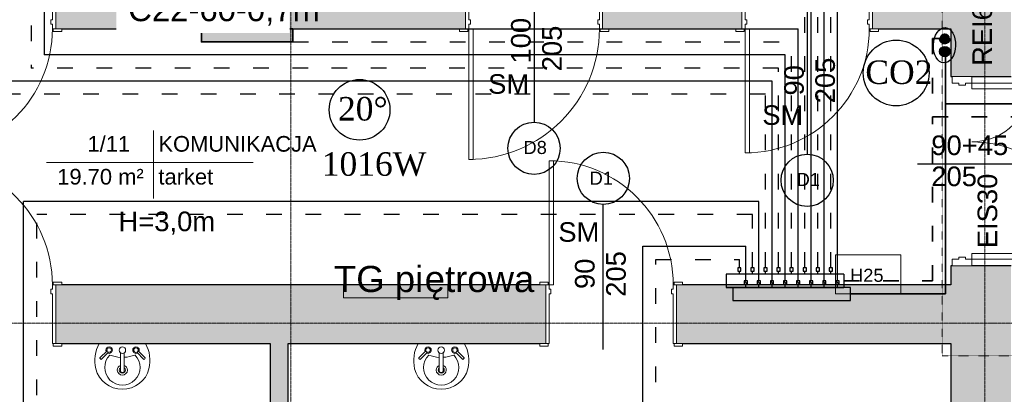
# Model space of a CAD drawing. Header units: inches. Extents: x -112469 to 885939, y -131046 to 286269.
# Tile 66 of 138: x 81360 to 88894, y -108380 to -105510. Entities that reach past the tile are written whole.
import ezdxf
from ezdxf.lldxf.tags import DXFTag

# ---------------------------------------------------------------- set-up
doc = ezdxf.new("R2010")
doc.units = ezdxf.units.IN
doc.header["$MEASUREMENT"] = 0
for name, pattern in [('ACAD_ISO03W100', [30, 12, -18]), ('Aligning Line 1_8_', [0.635, 0.3175, -0.3175]), ('Dash', [1.06, 0.53, -0.53]), ('Linia siatki', [0.9925, 0.47, -0.2175, 0.0875, -0.2175])]:
    doc.linetypes.add(name, pattern=pattern)
for name, color, linetype, lineweight in [('_IS_CO grzejniki', 1, 'Continuous', 35), ('_IS_CO opis', 26, 'Continuous', 25), ('_IS_CO powrót', 5, 'ACAD_ISO03W100', 30), ('_IS_CO zasilenie', 1, 'Continuous', 30), ('_IS_CT powrot', 242, 'ACAD_ISO03W100', 35), ('_IS_CT zasilenie', 248, 'Continuous', 35), ('A-AREA-IDEN', 251, 'Continuous', 9), ('A-DETL', 251, 'Continuous', 9), ('A-DETL-MEDM', 251, 'Continuous', 25), ('A-DETL-THIN', 251, 'Continuous', 9), ('A-DOOR', 251, 'Continuous', 9), ('A-DOOR-FRAM', 251, 'Continuous', 18), ('A-WALL', 251, 'Continuous', 9), ('A-WALL-PATT', 254, 'Continuous', 25), ('G-ANNO-TEXT', 251, 'Continuous', 9), ('P-SANR-FIXT', 251, 'Continuous', 9), ('S-GRID', 251, 'Continuous', 9)]:
    doc.layers.add(name, color=color, linetype=linetype, lineweight=lineweight)
for name, color, linetype in [('IS_Armatura_Therm', 7, 'SOLID'), ('IS_Rozdzielacze_Powrót', 5, 'Dash'), ('IS_Rozdzielacze_Zasilanie', 1, 'SOLID')]:
    doc.layers.add(name, color=color, linetype=linetype)
doc.styles.add('Arial', font='arial.ttf', dxfattribs={"height": 25})
doc.styles.add('Arial_1', font='arial.ttf', dxfattribs={"height": 12})
doc.styles.add('Arial_2', font='arial.ttf', dxfattribs={"height": 10})
doc.styles.add('Arial_3', font='arial.ttf', dxfattribs={"height": 15})
doc.styles.add('Arial_5', font='arial.ttf', dxfattribs={"height": 20})
doc.styles.add('krzysiek', font='times.ttf')
tags = doc.linetypes.add('SOLID', pattern=[10, 10, 0]).pattern_tags.tags
tags[6:7] = [DXFTag(74, 4), DXFTag(75, 0), DXFTag(340, '0'), DXFTag(46, 0.0), DXFTag(50, 0.0), DXFTag(44, 0.0), DXFTag(45, 0.0)]
tags[4:5] = [DXFTag(74, 4), DXFTag(75, 0), DXFTag(340, '0'), DXFTag(46, 0.0), DXFTag(50, 0.0), DXFTag(44, 0.0), DXFTag(45, 0.0)]

# ---------------------------------------------------------------- blocks, each defined once
blk = doc.blocks.new('Etyk_pom_1_mala - Etyk_pom_1_mala-219433-4_Poziom piętra')
at = {"layer": 'A-AREA-IDEN'}
for p, q in [((-0.0958, 0.1444), (-0.0958, -0.3781)), ((-0.9154, -0.1015), (0.6661, -0.1015))]:
    blk.add_line(p, q, dxfattribs=at)
blk = doc.blocks.new('Lavabo mural - 05 - 440mm x 350mm-V6-4_Poziom piętra')
at = {"layer": 'P-SANR-FIXT'}
for p, q in [((-17.19, -11.05), (-11.74, -5.6)), ((-16.1, -12.14), (-10.65, -6.69)), ((-1.5, -21.49), (-1.5, -7.07)), ((1.5, -21.49), (1.5, -7.07)), ((16.41, -12.14), (10.96, -6.69)), ((17.5, -11.05), (12.05, -5.6))]:
    blk.add_line(p, q, dxfattribs=at)
for centre, radius, start, end in [((5.33, -13.08), 26.44, 150.36495, 193.63505), ((-5.33, -13.08), 26.44, 346.36495, 29.63505), ((-10.13, -5.07), 2.5, 0, 180), ((-10.13, -5.07), 2.5, 180, 207.05328), ((-10.13, -5.07), 1.7, 360, 180), ((-10.13, -5.07), 1.7, 180, 198.05956), ((-10.13, -5.07), 1.7, 198.05956, 360), ((-10.13, -5.07), 2.5, 242.94672, 0), ((0, -5.07), 2.5, 0, 180), ((0, -5.07), 2.5, 180, 0), ((10.43, -5.07), 2.5, 360, 180), ((10.43, -5.07), 2.5, 180, 297.05328), ((10.43, -5.07), 1.7, 0, 180), ((10.43, -5.07), 1.7, 180, 0), ((10.43, -5.07), 2.5, 332.94672, 360), ((0, -18.36), 13.5, 135.46291, 45.05561), ((-0.16, 16.03), 26.66, 249.19864, 267.10928), ((-0.16, 16.03), 26.66, 273.5606, 291.31988), ((-0.59, -14.51), 20.35, 193.63505, 271.65578), ((0, -20.36), 3.86, 112.88275, 180), ((0, -20.36), 3.86, 180, 360), ((0, -20.36), 2.35, 129.68263, 180), ((0, -20.36), 2.35, 180, 360), ((0.59, -14.51), 20.35, 268.34422, 346.36495), ((0, -20.36), 3.86, 360, 67.11782), ((0, -20.36), 2.35, 360, 50.3185)]:
    blk.add_arc(centre, radius, start, end, dxfattribs=at)
for centre, major_axis, ratio, start_param, end_param in [((-16.65, -11.59), (-0.545, 0.545), 0.274309, 0, 3.141593), ((16.95, -11.59), (0.545, 0.545), 0.274309, 3.141593, 6.283185), ((0, -21.49), (-1.5, 0), 0.428525, 0, 3.141593)]:
    blk.add_ellipse(centre, major_axis=major_axis, ratio=ratio, start_param=start_param, end_param=end_param, dxfattribs=at)
blk = doc.blocks.new('wewnetrzne dwupanelowe - 900 x 2100mm 3 dodemontażu-608771-4_Poziom piętra')
at = {"layer": 'A-DOOR', "lineweight": 18}
for p, q in [((47.5, 102.1825), (44, 102.1825)), ((44, 102.1825), (44, 7.1825)), ((47.5, 7.1825), (47.5, 102.1825)), ((44, 7.1825), (47.5, 7.1825))]:
    blk.add_line(p, q, dxfattribs=at)
at = {"layer": 'A-DOOR'}
for p, q in [((-48.135, 9.1825), (-54.635, 9.1825)), ((-54.635, 9.1825), (-54.635, 7.1825)), ((-48.135, 7.1825), (-48.135, 9.1825)), ((54.635, 9.1825), (48.135, 9.1825)), ((48.135, 9.1825), (48.135, 7.1825)), ((54.635, 7.1825), (54.635, 9.1825)), ((-54.635, 7.1825), (-48.135, 7.1825)), ((48.135, 7.1825), (54.635, 7.1825)), ((-48.135, -7.8175), (-54.635, -7.8175)), ((-54.635, -7.8175), (-54.635, -9.8175)), ((-54.635, -9.8175), (-48.135, -9.8175)), ((-48.135, -9.8175), (-48.135, -7.8175)), ((54.635, -7.8175), (48.135, -7.8175)), ((48.135, -7.8175), (48.135, -9.8175)), ((48.135, -9.8175), (54.635, -9.8175)), ((54.635, -9.8175), (54.635, -7.8175))]:
    blk.add_line(p, q, dxfattribs=at)
blk.add_arc((47.5, 7.1825), 95, 90, 180, dxfattribs=at)
at = {"layer": 'A-DOOR-FRAM'}
for p, q in [((-47.5, 7.1825), (-50, 7.1825)), ((-50, 7.1825), (-50, -7.8175)), ((-47.5, 3.6825), (-47.5, 7.1825)), ((-46.23, 3.6825), (-47.5, 3.6825)), ((-47.5, -7.8175), (-47.5, 0.19)), ((-47.5, 0.19), (-46.23, 0.19)), ((-46.23, 0.19), (-46.23, 3.6825)), ((47.5, 3.6825), (46.23, 3.6825)), ((46.23, 3.6825), (46.23, 0.19)), ((46.23, 0.19), (47.5, 0.19)), ((47.5, 7.1825), (47.5, 3.6825)), ((50, 7.1825), (47.5, 7.1825)), ((47.5, 0.19), (47.5, -7.8175)), ((50, -7.8175), (50, 7.1825)), ((-50, -7.8175), (-47.5, -7.8175)), ((47.5, -7.8175), (50, -7.8175))]:
    blk.add_line(p, q, dxfattribs=at)
blk = doc.blocks.new('Drzwi-korytarz-niesymetryczne-wpuszczane - 1350 x 2000mm-590928-4_Poziom piętra')
at = {"layer": 'A-DOOR', "lineweight": 18}
for p, q in [((-63, 6.365), (-67.5, 6.365)), ((-67.5, 6.365), (-67.5, -83.635)), ((-63, -83.635), (-63, 6.365)), ((63, 6.365), (67.5, 6.365)), ((63, -38.635), (63, 6.365)), ((67.5, 6.365), (67.5, -38.635)), ((67.5, -38.635), (63, -38.635)), ((-67.5, -83.635), (-63, -83.635))]:
    blk.add_line(p, q, dxfattribs=at)
at = {"layer": 'A-DOOR'}
for centre, radius, start, end in [((-67.5, 6.365), 90, 270, 360), ((67.5, 6.365), 45, 180, 270)]:
    blk.add_arc(centre, radius, start, end, dxfattribs=at)
at = {"layer": 'A-DOOR-FRAM'}
for p, q in [((-72.5, 21.365), (-67.5, 21.365)), ((-72.5, 6.365), (-72.5, 21.365)), ((-67.5, 21.365), (-67.5, 16.44375)), ((-67.5, 16.44375), (-65.9125, 16.44375)), ((-65.9125, 16.44375), (-65.9125, 11.34125)), ((65.9125, 16.44375), (67.5, 16.44375)), ((65.9125, 11.34125), (65.9125, 16.44375)), ((67.5, 21.365), (72.5, 21.365)), ((67.5, 16.44375), (67.5, 21.365)), ((72.5, 21.365), (72.5, 6.365)), ((-67.5, 11.34125), (-67.5, 6.365)), ((-65.9125, 11.34125), (-67.5, 11.34125)), ((67.5, 11.34125), (65.9125, 11.34125)), ((67.5, 6.365), (67.5, 11.34125)), ((-67.5, 6.365), (-72.5, 6.365)), ((72.5, 6.365), (67.5, 6.365))]:
    blk.add_line(p, q, dxfattribs=at)
blk = doc.blocks.new('wewnetrzne dwupanelowe - 100x210-609030-4_Poziom piętra')
at = {"layer": 'A-DOOR', "lineweight": 18}
for p, q in [((50, 107.1825), (46.5, 107.1825)), ((46.5, 107.1825), (46.5, 7.1825)), ((50, 7.1825), (50, 107.1825)), ((46.5, 7.1825), (50, 7.1825))]:
    blk.add_line(p, q, dxfattribs=at)
at = {"layer": 'A-DOOR'}
for p, q in [((-50.635, 9.1825), (-57.135, 9.1825)), ((-57.135, 9.1825), (-57.135, 7.1825)), ((-50.635, 7.1825), (-50.635, 9.1825)), ((57.135, 9.1825), (50.635, 9.1825)), ((50.635, 9.1825), (50.635, 7.1825)), ((57.135, 7.1825), (57.135, 9.1825)), ((-57.135, 7.1825), (-50.635, 7.1825)), ((50.635, 7.1825), (57.135, 7.1825)), ((-50.635, -7.8175), (-57.135, -7.8175)), ((-57.135, -7.8175), (-57.135, -9.8175)), ((-57.135, -9.8175), (-50.635, -9.8175)), ((-50.635, -9.8175), (-50.635, -7.8175)), ((57.135, -7.8175), (50.635, -7.8175)), ((50.635, -7.8175), (50.635, -9.8175)), ((50.635, -9.8175), (57.135, -9.8175)), ((57.135, -9.8175), (57.135, -7.8175))]:
    blk.add_line(p, q, dxfattribs=at)
blk.add_arc((50, 7.1825), 100, 90, 180, dxfattribs=at)
at = {"layer": 'A-DOOR-FRAM'}
for p, q in [((-50, 7.1825), (-52.5, 7.1825)), ((-52.5, 7.1825), (-52.5, -7.8175)), ((-50, 3.6825), (-50, 7.1825)), ((-48.73, 3.6825), (-50, 3.6825)), ((-50, -7.8175), (-50, 0.19)), ((-50, 0.19), (-48.73, 0.19)), ((-48.73, 0.19), (-48.73, 3.6825)), ((50, 3.6825), (48.73, 3.6825)), ((48.73, 3.6825), (48.73, 0.19)), ((48.73, 0.19), (50, 0.19)), ((50, 7.1825), (50, 3.6825)), ((52.5, 7.1825), (50, 7.1825)), ((50, 0.19), (50, -7.8175)), ((52.5, -7.8175), (52.5, 7.1825)), ((-52.5, -7.8175), (-50, -7.8175)), ((50, -7.8175), (52.5, -7.8175))]:
    blk.add_line(p, q, dxfattribs=at)
blk = doc.blocks.new('wewnetrzne dwupanelowe - 900 x 2100mm-479385-4_Poziom piętra')
at = {"layer": 'A-DOOR', "lineweight": 18}
for p, q in [((47.5, 102.1825), (44, 102.1825)), ((44, 102.1825), (44, 7.1825)), ((47.5, 7.1825), (47.5, 102.1825)), ((44, 7.1825), (47.5, 7.1825))]:
    blk.add_line(p, q, dxfattribs=at)
at = {"layer": 'A-DOOR'}
for p, q in [((-48.135, 9.1825), (-54.635, 9.1825)), ((-54.635, 9.1825), (-54.635, 7.1825)), ((-48.135, 7.1825), (-48.135, 9.1825)), ((54.635, 9.1825), (48.135, 9.1825)), ((48.135, 9.1825), (48.135, 7.1825)), ((54.635, 7.1825), (54.635, 9.1825)), ((-54.635, 7.1825), (-48.135, 7.1825)), ((48.135, 7.1825), (54.635, 7.1825)), ((-48.135, -7.8175), (-54.635, -7.8175)), ((-54.635, -7.8175), (-54.635, -9.8175)), ((-54.635, -9.8175), (-48.135, -9.8175)), ((-48.135, -9.8175), (-48.135, -7.8175)), ((54.635, -7.8175), (48.135, -7.8175)), ((48.135, -7.8175), (48.135, -9.8175)), ((48.135, -9.8175), (54.635, -9.8175)), ((54.635, -9.8175), (54.635, -7.8175))]:
    blk.add_line(p, q, dxfattribs=at)
blk.add_arc((47.5, 7.1825), 95, 90, 180, dxfattribs=at)
at = {"layer": 'A-DOOR-FRAM'}
for p, q in [((-47.5, 7.1825), (-50, 7.1825)), ((-50, 7.1825), (-50, -7.8175)), ((-47.5, 3.6825), (-47.5, 7.1825)), ((-46.23, 3.6825), (-47.5, 3.6825)), ((-47.5, -7.8175), (-47.5, 0.19)), ((-47.5, 0.19), (-46.23, 0.19)), ((-46.23, 0.19), (-46.23, 3.6825)), ((47.5, 3.6825), (46.23, 3.6825)), ((46.23, 3.6825), (46.23, 0.19)), ((46.23, 0.19), (47.5, 0.19)), ((47.5, 7.1825), (47.5, 3.6825)), ((50, 7.1825), (47.5, 7.1825)), ((47.5, 0.19), (47.5, -7.8175)), ((50, -7.8175), (50, 7.1825)), ((-50, -7.8175), (-47.5, -7.8175)), ((47.5, -7.8175), (50, -7.8175))]:
    blk.add_line(p, q, dxfattribs=at)
blk = doc.blocks.new('wewnetrzne dwupanelowe - 900 x 2100mm-456959-4_Poziom piętra')
at = {"layer": 'A-DOOR'}
for p, q in [((-54.635, 24.8175), (-48.135, 24.8175)), ((-54.635, 22.8175), (-54.635, 24.8175)), ((-48.135, 22.8175), (-54.635, 22.8175)), ((-48.135, 24.8175), (-48.135, 22.8175)), ((48.135, 24.8175), (54.635, 24.8175)), ((48.135, 22.8175), (48.135, 24.8175)), ((54.635, 22.8175), (48.135, 22.8175)), ((54.635, 24.8175), (54.635, 22.8175)), ((-54.635, -22.1825), (-48.135, -22.1825)), ((-54.635, -24.1825), (-54.635, -22.1825)), ((-48.135, -22.1825), (-48.135, -24.1825)), ((48.135, -22.1825), (54.635, -22.1825)), ((48.135, -24.1825), (48.135, -22.1825)), ((54.635, -22.1825), (54.635, -24.1825)), ((-48.135, -24.1825), (-54.635, -24.1825)), ((54.635, -24.1825), (48.135, -24.1825))]:
    blk.add_line(p, q, dxfattribs=at)
at = {"layer": 'A-DOOR', "lineweight": 18}
for p, q in [((44, -22.1825), (47.5, -22.1825)), ((44, -117.1825), (44, -22.1825)), ((47.5, -22.1825), (47.5, -117.1825)), ((47.5, -117.1825), (44, -117.1825))]:
    blk.add_line(p, q, dxfattribs=at)
at = {"layer": 'A-DOOR'}
blk.add_arc((47.5, -22.1825), 95, 180, 270, dxfattribs=at)
at = {"layer": 'A-DOOR-FRAM'}
for p, q in [((-50, 22.8175), (-47.5, 22.8175)), ((-50, -22.1825), (-50, 22.8175)), ((-47.5, 22.8175), (-47.5, -15.19)), ((47.5, 22.8175), (50, 22.8175)), ((47.5, -15.19), (47.5, 22.8175)), ((50, 22.8175), (50, -22.1825)), ((-47.5, -22.1825), (-50, -22.1825)), ((-47.5, -15.19), (-46.23, -15.19)), ((-47.5, -18.6825), (-47.5, -22.1825)), ((-46.23, -18.6825), (-47.5, -18.6825)), ((-46.23, -15.19), (-46.23, -18.6825)), ((46.23, -15.19), (47.5, -15.19)), ((46.23, -18.6825), (46.23, -15.19)), ((47.5, -18.6825), (46.23, -18.6825)), ((47.5, -22.1825), (47.5, -18.6825)), ((50, -22.1825), (47.5, -22.1825))]:
    blk.add_line(p, q, dxfattribs=at)
blk = doc.blocks.new('PIĘTRO')
at = {"layer": 'A-WALL-PATT', "lineweight": 9}
h = blk.add_hatch(color=251, dxfattribs=at)
h.paths.add_polyline_path([(13042.2, -15831.43), (13042.2, -7291.43), (12582.2, -7291.43), (12582.2, -15831.43), (12692.14, -15831.43)])
h.paths.add_polyline_path([(12692.44, -5841.43), (13042.2, -5841.43), (13042.2, 198.57), (12582.2, 198.57), (12582.2, -1965.08), (12588.55, -1965.08), (12588.55, -1985.08), (12582.2, -1985.08), (12582.2, -2105.08), (12588.55, -2105.08), (12588.55, -2125.08), (12582.2, -2125.08), (12582.2, -5841.43), (12641.41, -5841.43)])
h = blk.add_hatch(color=251, dxfattribs=at)
h.paths.add_polyline_path([(10935.85, -5476.43), (10982.2, -5476.43), (10982.2, -5326.43), (9917.2, -5326.43), (9917.2, -5476.43), (9963.55, -5476.43)])
h.paths.add_polyline_path([(12582.2, -5476.43), (12582.2, -5326.43), (11982.2, -5326.43), (11982.2, -5476.43), (12028.55, -5476.43)])
h.paths.add_polyline_path([(8230.71, -5476.43), (8867.2, -5476.43), (8867.2, -5326.43), (5732.2, -5326.43), (5732.2, -5476.43), (6608.38, -5476.43)])
h.paths.add_polyline_path([(2532.2, -5476.43), (4732.2, -5476.43), (4732.2, -5326.43), (2532.2, -5326.43), (2532.2, -5406.5)])
h = blk.add_hatch(color=251, dxfattribs=at)
h.paths.add_polyline_path([(11475.39, -7886.43), (12582.2, -7886.43), (12582.2, -7436.43), (10482.2, -7436.43), (10482.2, -7886.43), (10528.55, -7886.43)])
h.paths.add_polyline_path([(7372.2, -7886.43), (9482.2, -7886.43), (9482.2, -7436.43), (5732.2, -7436.43), (5732.2, -7886.43), (5778.55, -7886.43)])
h.paths.add_polyline_path([(4732.2, -7886.43), (4732.2, -7436.43), (2532.2, -7436.43), (2532.2, -7886.43), (4685.85, -7886.43)])
blk.add_hatch(color=251, dxfattribs=at).paths.add_polyline_path([(7512.2, -9661.43), (7512.2, -7886.43), (7372.2, -7886.43), (7372.2, -9661.43)])
at = {"layer": 'A-DETL', "color": 251, "linetype": 'Aligning Line 1_8_', "lineweight": 18}
for p, q in [((12514.35, -5106.43), (12514.35, -7981.84)), ((12514.35, -7981.84), (19151.51, -7981.84))]:
    blk.add_line(p, q, dxfattribs=at)
at = {"layer": 'A-DETL-MEDM', "color": 251}
for p, q in [((9392.2, -5081.43), (9392.2, -6191.43)), ((11482.2, -5326.43), (11482.2, -6436.43)), ((12327.2, -6509.64), (13437.2, -6509.64)), ((9922.2, -7931.43), (9922.2, -6821.43))]:
    blk.add_line(p, q, dxfattribs=at)
for centre in [(9392.2, -6391.43), (9922.2, -6621.43), (11482.2, -6636.43)]:
    blk.add_circle(centre, 200, dxfattribs=at)
at = {"layer": 'A-DETL-THIN', "color": 251}
for p, q in [((11699.59, -7506.43), (11699.59, -7206.43)), ((11699.59, -7206.43), (12199.59, -7206.43)), ((12199.59, -7206.43), (12199.59, -7506.43)), ((7933.58, -7436.43), (7933.58, -7536.43)), ((8733.58, -7436.43), (7933.58, -7436.43)), ((8733.58, -7536.43), (8733.58, -7436.43)), ((12199.59, -7506.43), (11699.59, -7506.43)), ((7933.58, -7536.43), (8733.58, -7536.43))]:
    blk.add_line(p, q, dxfattribs=at)
at = {"layer": 'A-WALL', "color": 251, "lineweight": 25}
for p, q in [((5778.55, -5476.43), (8820.85, -5476.43)), ((9963.55, -5476.43), (10935.85, -5476.43)), ((12028.55, -5476.43), (12582.2, -5476.43)), ((12582.2, -5476.43), (12582.2, -5841.43)), ((12582.2, -5841.43), (12592.2, -5841.43)), ((12742.2, -5841.43), (13042.2, -5841.43)), ((12582.2, -7291.43), (12582.2, -7436.43)), ((12592.2, -7291.43), (12582.2, -7291.43)), ((13042.2, -7291.43), (12742.2, -7291.43)), ((9435.85, -7436.43), (5778.55, -7436.43)), ((12582.2, -7436.43), (10528.55, -7436.43)), ((5778.55, -7886.43), (7372.2, -7886.43)), ((7372.2, -7886.43), (7372.2, -9661.43)), ((7512.2, -9661.43), (7512.2, -7886.43)), ((7512.2, -7886.43), (9435.85, -7886.43)), ((10528.55, -7886.43), (12582.2, -7886.43)), ((12582.2, -7886.43), (12582.2, -15181.43))]:
    blk.add_line(p, q, dxfattribs=at)
at = {"layer": 'S-GRID', "color": 251, "linetype": 'Linia siatki'}
for p, q in [((7532.2, 3814.58), (7532.2, -22310.93)), ((12842.2, 3814.58), (12842.2, -22310.93)), ((-1420.75, -7731.43), (33508.1, -7731.43))]:
    blk.add_line(p, q, dxfattribs=at)
at = {"layer": 'A-AREA-IDEN', "color": 251, "xscale": 999.9999999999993, "yscale": 999.9999999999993, "zscale": 999.9999999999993}
blk.add_blockref('Etyk_pom_1_mala - Etyk_pom_1_mala-219433-4_Poziom piętra', (6577.48, -6398.9), dxfattribs=at)
at = {"layer": 'A-DOOR', "color": 251, "xscale": 10, "yscale": 10, "zscale": 10}
for name, p, rotation in [('wewnetrzne dwupanelowe - 900 x 2100mm-479385-4_Poziom piętra', (5232.2, -5404.6), 180), ('wewnetrzne dwupanelowe - 100x210-609030-4_Poziom piętra', (9392.2, -5404.6), 180), ('wewnetrzne dwupanelowe - 900 x 2100mm 3 dodemontażu-608771-4_Poziom piętra', (11482.2, -5404.6), 180), ('Drzwi-korytarz-niesymetryczne-wpuszczane - 1350 x 2000mm-590928-4_Poziom piętra', (12805.85, -6566.43), 89.99999999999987), ('wewnetrzne dwupanelowe - 900 x 2100mm-456959-4_Poziom piętra', (5232.2, -7658.25), 180), ('wewnetrzne dwupanelowe - 900 x 2100mm-456959-4_Poziom piętra', (9982.2, -7658.25), 180)]:
    blk.add_blockref(name, p, dxfattribs=dict(at, rotation=rotation))
at = {"layer": 'P-SANR-FIXT', "color": 251, "xscale": 10, "yscale": 10, "zscale": 10}
for p in [(6242.45, -7886.43), (8682.45, -7886.43)]:
    blk.add_blockref('Lavabo mural - 05 - 440mm x 350mm-V6-4_Poziom piętra', p, dxfattribs=at)
at = {"layer": 'A-AREA-IDEN', "color": 251, "char_height": 120, "attachment_point": 1, "style": 'Arial_1'}
for s, insert, width in [('1/11', (5975.57, -6297.19), 424.8944), ('KOMUNIKACJA', (6518.35, -6297.19), 1563.2906), ('19.70 m²', (5744.2, -6548.9), 857.8056), ('tarket', (6518.35, -6548.9), 553.1644)]:
    blk.add_mtext(s, dxfattribs=dict(at, insert=insert, width=width))
at = {"layer": 'G-ANNO-TEXT', "color": 251, "char_height": 150, "attachment_point": 1, "rotation": 90, "style": 'Arial_3'}
for s, insert, width in [('REI60', (12746.36, -5760.63), 713.5019), ('100', (9216.35, -5742.05), 432.9112), ('205', (9454.48, -5801.58), 432.9112), ('205', (11544.48, -6046.58), 432.9112), ('90', (11306.35, -5987.05), 288.6075), ('EIS30', (12786.36, -7156.43), 697.4681), ('205', (9943.82, -7528.67), 432.9112), ('90', (9705.69, -7469.14), 288.6075)]:
    blk.add_mtext(s, dxfattribs=dict(at, insert=insert, width=width))
at = {"layer": 'G-ANNO-TEXT', "color": 251, "attachment_point": 1}
for s, insert, char_height, width, style in [('SM', (9041.08, -5823.67), 150, 384.81, 'Arial_3'), ('SM', (11138.47, -6062.01), 150, 384.81, 'Arial_3'), ('90+45', (12431.94, -6293.13), 150, 729.5356, 'Arial_3'), ('D8', (9311.71, -6335.03), 100, 216.4556, 'Arial_2'), ('205', (12431.94, -6531.26), 150, 432.9112, 'Arial_3'), ('D1', (9817.69, -6570.18), 100, 216.4556, 'Arial_2'), ('D1', (11401.71, -6580.03), 100, 216.4556, 'Arial_2'), ('H=3,0m', (6212.7, -6876.06), 150, 913.9237, 'Arial_3'), ('SM', (9578.1, -6957.37), 150, 384.81, 'Arial_3'), ('TG pi', (7861.23, -7292.2), 200, 841.7719, 'Arial_5'), ('ętrowa', (8555.77, -7292.2), 200, 1018.1431, 'Arial_5'), ('H25', (11810.3, -7314.07), 100, 304.6413, 'Arial_2')]:
    blk.add_mtext(s, dxfattribs=dict(at, insert=insert, char_height=char_height, width=width, style=style))

msp = doc.modelspace()

# ---------------------------------------------------------------- block references
at = {"layer": '_IS_CO zasilenie', "ltscale": 10}
msp.add_blockref('PIĘTRO', (75903.1, -100104.2), dxfattribs=at)

# ---------------------------------------------------------------- next in the draw order: hatches: boundary and pattern name
at = {"layer": '_IS_CO grzejniki'}
h = msp.add_hatch(color=256, dxfattribs=at)
h.dxf.hatch_style = 1
edge = h.paths.add_edge_path()
edge.add_line((83450.9, -105680.6), (83450.9, -105580.6))
edge.add_line((83250.9, -105580.6), (82750.9, -105580.6))
edge.add_line((82750.9, -105580.6), (82750.9, -105680.6))
edge.add_line((82750.9, -105680.6), (83250.9, -105680.6))
at = {"layer": '_IS_CO powrót', "ltscale": 10}
msp.add_hatch(color=256, dxfattribs=at).paths.add_polyline_path([(88438, -105695.2, 1), (88438, -105615.2, 1)])
at = {"layer": '_IS_CO zasilenie', "ltscale": 10}
msp.add_hatch(color=256, dxfattribs=at).paths.add_polyline_path([(88438.4, -105795, 1), (88438.4, -105715, 1)])

# ---------------------------------------------------------------- next in the draw order: linework, layer by layer
msp.add_ellipse((88436, -105706.4), major_axis=(5.1, 135.2), ratio=0.629138)
at = {"layer": '_IS_CO grzejniki'}
msp.add_lwpolyline([(83450.9, -105680.6), (83450.9, -105580.6), (82750.9, -105580.6), (82750.9, -105680.6)], close=True, dxfattribs=at)
at = {"layer": '_IS_CO opis', "lineweight": -3, "ltscale": 15}
for centre, radius in [((88066.3, -105918.5), 252.1), ((83960.9, -106200.8), 232.3)]:
    msp.add_circle(centre, radius, dxfattribs=at)
at = {"layer": '_IS_CO powrót', "ltscale": 10}
for p, q in [((81447.7, -101055.6), (81447.7, -105880.6)), ((87466.4, -107410.6), (87466.4, -102309.2)), ((87366.4, -107410.6), (87366.4, -103122.7)), ((87566.4, -107410.6), (87566.4, -105249.3)), ((83450.9, -105680.6), (87266.4, -105680.6)), ((87266.4, -107410.6), (87266.4, -105680.6)), ((87166.4, -105880.6), (81447.7, -105880.6)), ((87166.4, -107410.6), (87166.4, -105880.6)), ((87066.4, -106080.6), (78535.3, -106080.6)), ((87066.4, -107410.6), (87066.4, -106080.6)), ((81490.3, -114985.6), (81490.3, -107003)), ((86966.4, -107003), (81490.3, -107003)), ((86966.4, -107410.6), (86966.4, -107003)), ((86227.5, -115185.6), (86227.5, -107346.3)), ((86227.5, -107346.3), (86866.4, -107346.3)), ((86866.4, -107410.6), (86866.4, -107346.3))]:
    msp.add_line(p, q, dxfattribs=at)
msp.add_circle((88438.4, -105655), 40, dxfattribs=at)
at = {"layer": '_IS_CO zasilenie', "ltscale": 10}
for p, q in [((81547.7, -101155.6), (81547.7, -105780.6)), ((87516.4, -107510.6), (87516.4, -102209.2)), ((87416.4, -107510.6), (87416.4, -103022.7)), ((87616.4, -107510.6), (87616.4, -105349.3)), ((87316.4, -107510.6), (87316.4, -105580.6)), ((87216.4, -105780.6), (81547.7, -105780.6)), ((87216.4, -107510.6), (87216.4, -105780.6)), ((87116.4, -105980.6), (78535.3, -105980.6)), ((87116.4, -107510.6), (87116.4, -105980.6)), ((81390.3, -115085.6), (81390.3, -106903)), ((87016.4, -106903), (81390.3, -106903)), ((87016.4, -107510.6), (87016.4, -106903)), ((86127.5, -115185.6), (86127.5, -107246.3)), ((86127.5, -107246.3), (86916.4, -107246.3)), ((86916.4, -107510.6), (86916.4, -107246.3))]:
    msp.add_line(p, q, dxfattribs=at)
msp.add_circle((88438.1, -105754.8), 40, dxfattribs=at)
at = {"layer": '_IS_CT powrot', "ltscale": 10}
for p, q in [((88343.6, -105655), (88343.6, -106254.5)), ((88438.4, -105655), (88343.6, -105655)), ((88343.6, -106254.5), (95190.6, -106254.5)), ((88343.6, -107510.6), (88343.6, -106254.5)), ((87666.4, -107510.6), (88343.6, -107510.6))]:
    msp.add_line(p, q, dxfattribs=at)
at = {"layer": '_IS_CT zasilenie', "ltscale": 10}
for p, q in [((88443.6, -105754.8), (88443.6, -106154.5)), ((88443.6, -106154.5), (95090.6, -106154.5)), ((88443.6, -107610.6), (88443.6, -106154.5)), ((87716.4, -107610.6), (88443.6, -107610.6))]:
    msp.add_line(p, q, dxfattribs=at)
at = {"layer": 'IS_Armatura_Therm', "color": 0, "lineweight": 30}
for p, q in [((86878.9, -107410.6), (86853.9, -107410.6)), ((86853.9, -107410.6), (86853.9, -107435.6)), ((86878.9, -107435.6), (86878.9, -107410.6)), ((86978.9, -107410.6), (86953.9, -107410.6)), ((86953.9, -107410.6), (86953.9, -107435.6)), ((86978.9, -107435.6), (86978.9, -107410.6)), ((87078.9, -107410.6), (87053.9, -107410.6)), ((87053.9, -107410.6), (87053.9, -107435.6)), ((87078.9, -107435.6), (87078.9, -107410.6)), ((87178.9, -107410.6), (87153.9, -107410.6)), ((87153.9, -107410.6), (87153.9, -107435.6)), ((87178.9, -107435.6), (87178.9, -107410.6)), ((87278.9, -107410.6), (87253.9, -107410.6)), ((87253.9, -107410.6), (87253.9, -107435.6)), ((87278.9, -107435.6), (87278.9, -107410.6)), ((87378.9, -107410.6), (87353.9, -107410.6)), ((87353.9, -107410.6), (87353.9, -107435.6)), ((87378.9, -107435.6), (87378.9, -107410.6)), ((87478.9, -107410.6), (87453.9, -107410.6)), ((87453.9, -107410.6), (87453.9, -107435.6)), ((87478.9, -107435.6), (87478.9, -107410.6)), ((87578.9, -107410.6), (87553.9, -107410.6)), ((87553.9, -107410.6), (87553.9, -107435.6)), ((87578.9, -107435.6), (87578.9, -107410.6)), ((86853.9, -107435.6), (86878.9, -107435.6)), ((86866.4, -107460.6), (86866.4, -107435.6)), ((86953.9, -107435.6), (86978.9, -107435.6)), ((86966.4, -107460.6), (86966.4, -107435.6)), ((87053.9, -107435.6), (87078.9, -107435.6)), ((87066.4, -107460.6), (87066.4, -107435.6)), ((87153.9, -107435.6), (87178.9, -107435.6)), ((87166.4, -107460.6), (87166.4, -107435.6)), ((87253.9, -107435.6), (87278.9, -107435.6)), ((87266.4, -107460.6), (87266.4, -107435.6)), ((87353.9, -107435.6), (87378.9, -107435.6)), ((87366.4, -107460.6), (87366.4, -107435.6)), ((87453.9, -107435.6), (87478.9, -107435.6)), ((87466.4, -107460.6), (87466.4, -107435.6)), ((87553.9, -107435.6), (87578.9, -107435.6)), ((87566.4, -107460.6), (87566.4, -107435.6)), ((86928.9, -107510.6), (86903.9, -107510.6)), ((86903.9, -107510.6), (86903.9, -107535.6)), ((86928.9, -107535.6), (86903.9, -107510.6)), ((86903.9, -107535.6), (86928.9, -107535.6)), ((86916.4, -107560.6), (86916.4, -107535.6)), ((86928.9, -107535.6), (86928.9, -107510.6)), ((87028.9, -107510.6), (87003.9, -107510.6)), ((87003.9, -107510.6), (87003.9, -107535.6)), ((87028.9, -107535.6), (87003.9, -107510.6)), ((87003.9, -107535.6), (87028.9, -107535.6)), ((87016.4, -107560.6), (87016.4, -107535.6)), ((87028.9, -107535.6), (87028.9, -107510.6)), ((87128.9, -107510.6), (87103.9, -107510.6)), ((87103.9, -107510.6), (87103.9, -107535.6)), ((87128.9, -107535.6), (87103.9, -107510.6)), ((87103.9, -107535.6), (87128.9, -107535.6)), ((87116.4, -107560.6), (87116.4, -107535.6)), ((87128.9, -107535.6), (87128.9, -107510.6)), ((87228.9, -107510.6), (87203.9, -107510.6)), ((87203.9, -107510.6), (87203.9, -107535.6)), ((87228.9, -107535.6), (87203.9, -107510.6)), ((87203.9, -107535.6), (87228.9, -107535.6)), ((87216.4, -107560.6), (87216.4, -107535.6)), ((87228.9, -107535.6), (87228.9, -107510.6)), ((87328.9, -107510.6), (87303.9, -107510.6)), ((87303.9, -107510.6), (87303.9, -107535.6)), ((87328.9, -107535.6), (87303.9, -107510.6)), ((87303.9, -107535.6), (87328.9, -107535.6)), ((87316.4, -107560.6), (87316.4, -107535.6)), ((87328.9, -107535.6), (87328.9, -107510.6)), ((87428.9, -107510.6), (87403.9, -107510.6)), ((87403.9, -107510.6), (87403.9, -107535.6)), ((87428.9, -107535.6), (87403.9, -107510.6)), ((87403.9, -107535.6), (87428.9, -107535.6)), ((87416.4, -107560.6), (87416.4, -107535.6)), ((87428.9, -107535.6), (87428.9, -107510.6)), ((87528.9, -107510.6), (87503.9, -107510.6)), ((87503.9, -107510.6), (87503.9, -107535.6)), ((87528.9, -107535.6), (87503.9, -107510.6)), ((87503.9, -107535.6), (87528.9, -107535.6)), ((87516.4, -107560.6), (87516.4, -107535.6)), ((87528.9, -107535.6), (87528.9, -107510.6)), ((87628.9, -107510.6), (87603.9, -107510.6)), ((87603.9, -107510.6), (87603.9, -107535.6)), ((87628.9, -107535.6), (87603.9, -107510.6)), ((87603.9, -107535.6), (87628.9, -107535.6)), ((87616.4, -107560.6), (87616.4, -107535.6)), ((87628.9, -107535.6), (87628.9, -107510.6))]:
    msp.add_line(p, q, dxfattribs=at)
at = {"layer": 'IS_Rozdzielacze_Powrót', "color": 0, "linetype": 'SOLID', "lineweight": 30}
for p, q in [((87666.4, -107460.6), (86766.4, -107460.6)), ((86766.4, -107460.6), (86766.4, -107560.6)), ((86766.4, -107560.6), (87666.4, -107560.6)), ((86766.4, -107560.6), (86766.4, -107560.6))]:
    msp.add_line(p, q, dxfattribs=at)
at = {"layer": 'IS_Rozdzielacze_Zasilanie', "color": 0, "lineweight": 30}
for p, q in [((87666.4, -107460.6), (87666.4, -107560.6)), ((87716.4, -107560.6), (86766.4, -107560.6)), ((86816.4, -107560.6), (86816.4, -107660.6)), ((87716.4, -107660.6), (87716.4, -107560.6)), ((86816.4, -107660.6), (87716.4, -107660.6)), ((86816.4, -107660.6), (86816.4, -107660.6))]:
    msp.add_line(p, q, dxfattribs=at)

# ---------------------------------------------------------------- next in the draw order: texts
at = {"layer": '_IS_CO opis', "ltscale": 15, "char_height": 180, "attachment_point": 1, "style": 'krzysiek'}
for s, insert, width in [('CO2', (87830.3, -105822.8), 751.985), ('20%%D', (83795.1, -106102.8), 380.431), ('1016W', (83670.9, -106525.9), 999.971)]:
    msp.add_mtext(s, dxfattribs=dict(at, insert=insert, width=width))

# ---------------------------------------------------------------- next in the draw order: texts
at = {"layer": '_IS_CO opis', "ltscale": 15, "insert": (82189.9, -105342), "char_height": 180, "width": 1146.961, "attachment_point": 1, "style": 'Arial', "bg_fill": 2}
msp.add_mtext('C22-60-0,7m', dxfattribs=at)

# ---------------------------------------------------------------- next in the draw order: linework, layer by layer
at = {"layer": '_IS_CO zasilenie', "ltscale": 10}
msp.add_line((83450.9, -105580.6), (87316.4, -105580.6), dxfattribs=at)

doc.saveas('drawing.dxf')
